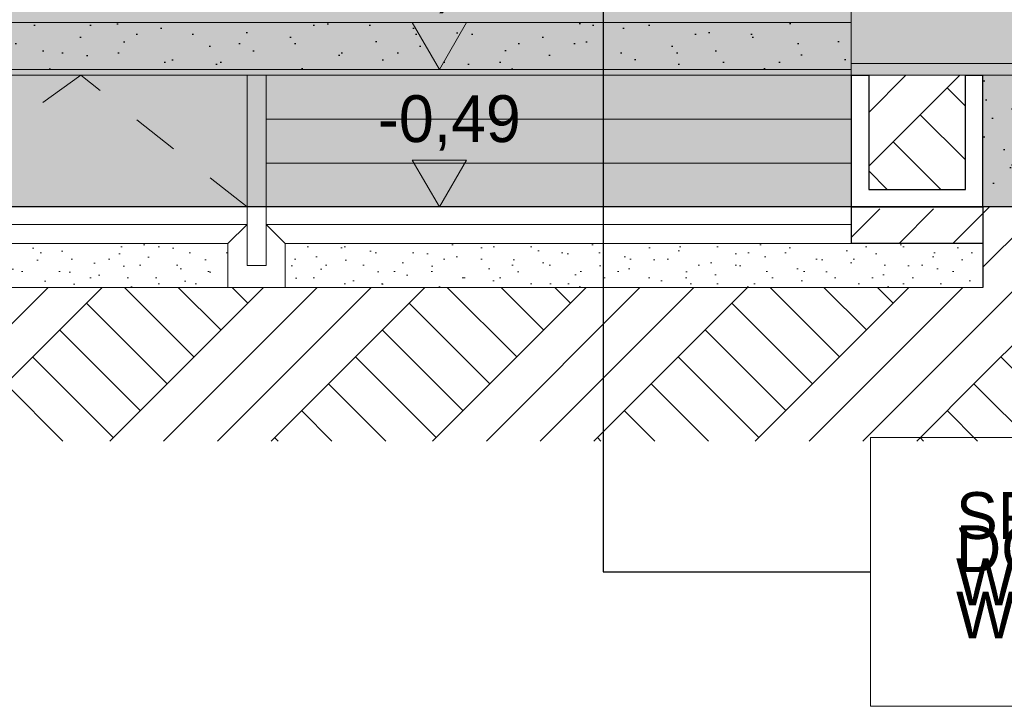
# Model space of a CAD drawing. Extents: x -366324 to -207045, y 68808 to 138616.
# Tile 159 of 170: x -228199 to -224834, y 124742 to 127088. Entities that reach past the tile are written whole.
import ezdxf

# ---------------------------------------------------------------- set-up
doc = ezdxf.new("R2010")
doc.units = 0
doc.header["$MEASUREMENT"] = 0
doc.linetypes.add('Przerywana', pattern=[320, 160, -160])
for name, color, linetype, lineweight in [('A-Opisy_Nr_Pióra__21', 7, 'Continuous', 9), ('Arch kolorystyka_Nr_Pióra__1', 7, 'Continuous', 25), ('Arch kolorystyka_Nr_Pióra__41', 7, 'Continuous', 15), ('Arch schody_Nr_Pióra__1', 7, 'Continuous', 25), ('Arch schody_Nr_Pióra__21', 7, 'Continuous', 9), ('Arch wymiary_Nr_Pióra__21', 7, 'Continuous', 9), ('arch wypelnienia_Nr_Pióra__21', 7, 'Continuous', 9), ('Arch ściany zewnętrzne_Nr_Pióra__21', 7, 'Continuous', 9), ('INWENT TEREN_Nr_Pióra__1', 7, 'Continuous', 25)]:
    doc.layers.add(name, color=color, linetype=linetype, lineweight=lineweight)
for name, color, linetype, lineweight, true_color in [('Arch kolorystyka_Nr_Pióra__4', 7, 'Continuous', 9, 0x029e21), ('Arch kolorystyka_Nr_Pióra__81', 7, 'Continuous', 9, 0x5d5d5d), ('Arch teren_Nr_Pióra__2', 7, 'Continuous', 13, 0x7f7f7f), ('arch wypelnienia_Nr_Pióra__2', 7, 'Continuous', 13, 0x7f7f7f)]:
    doc.layers.add(name, color=color, linetype=linetype, lineweight=lineweight, true_color=true_color)
doc.layers.add('Arch wymiary', color=7, linetype='Continuous')
doc.styles.add('GENERATED_STYLE_1', font='txt')
doc.styles.add('GENERATED_STYLE_3', font='txt')
doc.dimstyles.new('GENERATED_STYLE__7', dxfattribs={"dimtxt": 0.18, "dimasz": 182.4, "dimexe": 0.18, "dimexo": 0.0625, "dimgap": 0.09, "dimtad": 0, "dimtih": 1, "dimtoh": 1, "dimdec": 4, "dimzin": 0, "dimdsep": 46, "dimcen": 0.09, "dimadec": 0, "dimazin": 0, "dimtfac": 1, "dimtdec": 4, "dimtmove": 0, "dimatfit": 3, "dimldrblk": 'ARROWHEAD_11', "dimfxl": 0, "dimtolj": 1, "dimtzin": 0, "dimarcsym": 0})
pattern_1 = [(45, (0, 0), (-275.77163, 275.77163), []), (45, (-91.9, 91.9), (-551.5433, 551.5433), []), (45, (-183.85, 183.85), (-551.5433, 551.5433), []), (135, (-275.77, 275.77), (91.92388, 91.92388), [390, -390])]
pattern_2 = [(45, (0, 200), (-63.63961, 63.63961), [0, -60, 0, -90]), (110, (200, 200), (84.572336, 30.781813), [0, -44, 0, -76])]
pattern_3 = [(45, (0, 300), (-95.459415, 95.459415), [0, -90, 0, -135]), (110, (300, 300), (126.858504, 46.17272), [0, -66, 0, -114])]

# ---------------------------------------------------------------- blocks, each defined once
blk = doc.blocks.new('Wymiary_222', base_point=(-226764.1, 126918.4))
at = {"layer": 'Arch wymiary_Nr_Pióra__21', "linetype": 'Continuous'}
blk.add_hatch(color=256, dxfattribs=at).paths.add_polyline_path([(-226764.1, 126918.4), (-226856.9, 127078.4), (-226671.3, 127078.4)], flags=0)
for p, q in [((-226764.1, 126918.4), (-226856.9, 127078.4)), ((-226856.9, 127078.4), (-226671.3, 127078.4)), ((-226671.3, 127078.4), (-226764.1, 126918.4)), ((-226764.1, 126918.4), (-226884.1, 126918.4)), ((-226764.1, 126918.4), (-226644.1, 126918.4))]:
    blk.add_line(p, q, dxfattribs=at)
at = {"layer": 'Arch wymiary_Nr_Pióra__21', "insert": (-226974.1, 127110.4), "char_height": 160, "attachment_point": 7, "style": 'GENERATED_STYLE_1'}
blk.add_mtext('{-0,02}', dxfattribs=at)
blk = doc.blocks.new('Wymiary_223', base_point=(-226764.1, 126448.4))
at = {"layer": 'Arch wymiary_Nr_Pióra__21', "linetype": 'Continuous'}
blk.add_hatch(color=256, dxfattribs=at).paths.add_polyline_path([(-226764.1, 126448.4), (-226856.9, 126608.4), (-226671.3, 126608.4)], flags=0)
for p, q in [((-226764.1, 126448.4), (-226856.9, 126608.4)), ((-226856.9, 126608.4), (-226671.3, 126608.4)), ((-226671.3, 126608.4), (-226764.1, 126448.4)), ((-226764.1, 126448.4), (-226884.1, 126448.4)), ((-226764.1, 126448.4), (-226644.1, 126448.4))]:
    blk.add_line(p, q, dxfattribs=at)
at = {"layer": 'Arch wymiary_Nr_Pióra__21', "insert": (-226974.1, 126640.4), "char_height": 160, "attachment_point": 7, "style": 'GENERATED_STYLE_1'}
blk.add_mtext('{-0,49}', dxfattribs=at)
blk = doc.blocks.new('ARROWHEAD_11')
at = {"color": 0, "linetype": 'Continuous', "lineweight": 0}
blk.add_line((0, 0), (-1, 0), dxfattribs=at)
at = {"color": 0, "linetype": 'Continuous', "lineweight": 0, "const_width": 0.25, "flags": 128}
blk.add_lwpolyline([(-0.125, 0, 1), (0.125, 0, 1)], format="xyb", close=True, dxfattribs=at)

msp = doc.modelspace()

# ---------------------------------------------------------------- hatches: boundary and pattern name
at = {"layer": 'Arch kolorystyka_Nr_Pióra__1', "linetype": 'Continuous'}
h = msp.add_hatch(dxfattribs=at)
h.set_pattern_fill('Carpet', color=256, style=0, pattern_type=2)
h.set_pattern_definition(pattern_3)
h.paths.add_polyline_path([(-225356.9, 126918.4), (-225356.9, 127078.4), (-229086.9, 127078.4), (-229086.9, 126918.4)], flags=0)
h = msp.add_hatch(dxfattribs=at)
h.set_pattern_fill('Carpet', color=256, style=0, pattern_type=2)
h.set_pattern_definition(pattern_3)
h.paths.add_polyline_path([(-224906.9, 126898.4), (-224906.9, 126738.4), (-224906.9, 126448.4), (-221926.9, 126448.4), (-221926.9, 126888.4), (-221791.9, 126888.4), (-221726.9, 126888.4), (-221726.9, 126938.4), (-221971.9, 126938.4), (-221971.9, 126537.6, -0.810981), (-222081.9, 126537.6), (-222081.9, 126738.4), (-222081.9, 126898.4), (-222081.9, 126938.4), (-222326.9, 126938.4), (-222326.9, 126898.4)], flags=0)
at = {"layer": 'Arch kolorystyka_Nr_Pióra__4', "linetype": 'Continuous'}
msp.add_hatch(color=256, dxfattribs=at).paths.add_polyline_path([(-225356.9, 127078.4), (-228326.9, 127078.4), (-228326.9, 129808.4), (-227356.9, 129808.4), (-227356.9, 129338.4), (-225356.9, 129338.4)], flags=0)
at = {"layer": 'Arch kolorystyka_Nr_Pióra__41', "linetype": 'Continuous'}
msp.add_hatch(color=256, dxfattribs=at).paths.add_polyline_path([(-225356.9, 126898.4), (-222326.9, 126898.4), (-222326.9, 126938.4), (-225356.9, 126938.4)], flags=0)
at = {"layer": 'Arch kolorystyka_Nr_Pióra__81', "linetype": 'Continuous'}
msp.add_hatch(color=256, dxfattribs=at).paths.add_polyline_path([(-222926.9, 126938.4), (-222926.9, 129338.4), (-225356.9, 129338.4), (-225356.9, 126938.4)], flags=0)
at = {"layer": 'Arch kolorystyka_Nr_Pióra__81', "linetype": 'Continuous', "lineweight": 0, "true_color": 0x454545}
for points in [[(-225356.9, 126918.4), (-225356.9, 127078.4), (-229086.9, 127078.4), (-229086.9, 126918.4)], [(-224906.9, 126738.4), (-224906.9, 126448.4), (-221926.9, 126448.4), (-221926.9, 126888.4), (-221791.9, 126888.4), (-221726.9, 126888.4), (-221726.9, 126938.4), (-221971.9, 126938.4), (-221971.9, 126537.6, -0.810981), (-222081.9, 126537.6), (-222081.9, 126738.4), (-222081.9, 126898.4), (-222081.9, 126938.4), (-222326.9, 126938.4), (-222326.9, 126898.4), (-224906.9, 126898.4)], [(-227421.9, 126448.4), (-227356.9, 126448.4), (-227356.9, 126898.4), (-227421.9, 126898.4)]]:
    msp.add_hatch(color=250, dxfattribs=at).paths.add_polyline_path(points, flags=0)
at = {"layer": 'Arch kolorystyka_Nr_Pióra__81', "linetype": 'Continuous', "lineweight": 0, "true_color": 0x171717}
for points in [[(-228621.9, 126448.4), (-228621.9, 126898.4), (-229071.9, 126898.4), (-229071.9, 126448.4), (-230571.9, 126448.4), (-230571.9, 126918.4), (-227421.9, 126918.4), (-227421.9, 126448.4)], [(-227421.9, 126918.4), (-227421.9, 126898.4), (-227356.9, 126898.4), (-227356.9, 126448.4), (-225356.9, 126448.4), (-225356.9, 126918.4), (-227356.9, 126918.4)]]:
    msp.add_hatch(color=250, dxfattribs=at).paths.add_polyline_path(points, flags=0)
at = {"layer": 'Arch teren_Nr_Pióra__2', "linetype": 'Continuous'}
h = msp.add_hatch(dxfattribs=at)
h.set_pattern_fill('Earth', color=256, style=0, pattern_type=2)
h.set_pattern_definition(pattern_1)
h.paths.add_polyline_path([(-224966.9, 126898.4), (-225296.9, 126898.4), (-225296.9, 126508.4), (-224966.9, 126508.4)], flags=0)
h = msp.add_hatch(dxfattribs=at)
h.set_pattern_fill('Earth', color=256, style=0, pattern_type=2)
h.set_pattern_definition(pattern_1)
h.paths.add_polyline_path([(-224906.9, 125648.4), (-215816.9, 125648.4), (-215816.9, 126448.4), (-224906.9, 126448.4)], flags=0)
h = msp.add_hatch(dxfattribs=at)
h.set_pattern_fill('Earth', color=256, style=0, pattern_type=2)
h.set_pattern_definition(pattern_1)
h.paths.add_polyline_path([(-230701.9, 125648.4), (-224906.9, 125648.4), (-224906.9, 126173.4), (-230701.9, 126173.4)], flags=0)
at = {"layer": 'arch wypelnienia_Nr_Pióra__2', "linetype": 'Continuous'}
h = msp.add_hatch(dxfattribs=at)
h.set_pattern_fill('Cut_Stone', color=256, style=0, pattern_type=2)
h.set_pattern_definition(pattern_2)
h.paths.add_polyline_path([(-227486.9, 126323.4), (-227486.9, 126173.4), (-228621.9, 126173.4), (-228621.9, 126323.4)], flags=0)
h = msp.add_hatch(dxfattribs=at)
h.set_pattern_fill('Cut_Stone', color=256, style=0, pattern_type=2)
h.set_pattern_definition(pattern_2)
h.paths.add_polyline_path([(-227291.9, 126323.4), (-227291.9, 126173.4), (-225356.9, 126173.4), (-225356.9, 126323.4)], flags=0)
at = {"layer": 'arch wypelnienia_Nr_Pióra__21', "linetype": 'Continuous'}
h = msp.add_hatch(dxfattribs=at)
h.set_pattern_fill('Dashed', color=256, style=0, pattern_type=2)
h.set_pattern_definition([(45, (0, 0), (-183.84776, 183.84776), [195, -65]), (45, (1e-14, 183.85), (-183.84776, 183.84776), [195, -65])])
h.paths.add_polyline_path([(-225356.9, 126323.4), (-224906.9, 126323.4), (-224906.9, 126448.4), (-225356.9, 126448.4)], flags=0)
h = msp.add_hatch(dxfattribs=at)
h.set_pattern_fill('Cut_Stone', color=256, style=0, pattern_type=2)
h.set_pattern_definition(pattern_2)
h.paths.add_polyline_path([(-225356.9, 126173.4), (-224906.9, 126173.4), (-224906.9, 126323.4), (-225356.9, 126323.4)], flags=0)

# ---------------------------------------------------------------- linework, layer by layer
at = {"layer": 'A-Opisy_Nr_Pióra__21', "linetype": 'Continuous', "flags": 128}
msp.add_lwpolyline([(-225291.2, 125660.4), (-222207.1, 125660.4), (-222207.1, 124741.8), (-225291.2, 124741.8)], close=True, dxfattribs=at)
at = {"layer": 'Arch schody_Nr_Pióra__1', "linetype": 'Continuous'}
for p, q in [((-225356.9, 126898.4), (-225296.9, 126898.4)), ((-225356.9, 126898.4), (-225356.9, 126448.4)), ((-225296.9, 126898.4), (-225296.9, 126508.4)), ((-224966.9, 126508.4), (-224966.9, 126898.4)), ((-224966.9, 126898.4), (-224906.9, 126898.4)), ((-224906.9, 126448.4), (-224906.9, 126898.4)), ((-225296.9, 126508.4), (-224966.9, 126508.4)), ((-225356.9, 126448.4), (-224906.9, 126448.4)), ((-225356.9, 126448.4), (-225356.9, 126323.4)), ((-224906.9, 126448.4), (-224906.9, 126173.4)), ((-224906.9, 126323.4), (-225356.9, 126323.4))]:
    msp.add_line(p, q, dxfattribs=at)
at = {"layer": 'Arch schody_Nr_Pióra__21', "linetype": 'Continuous'}
for p, q in [((-229086.9, 127078.4), (-225356.9, 127078.4)), ((-229071.9, 126918.4), (-225356.9, 126918.4)), ((-227356.9, 126898.4), (-228621.9, 126898.4)), ((-227421.9, 126898.4), (-227421.9, 126448.4)), ((-227356.9, 126898.4), (-224906.9, 126898.4)), ((-227356.9, 126898.4), (-227356.9, 126448.4)), ((-225356.9, 126918.4), (-225356.9, 126448.4)), ((-225296.9, 126898.4), (-224966.9, 126898.4)), ((-224906.9, 126898.4), (-224906.9, 126448.4)), ((-227356.9, 126748.4), (-225356.9, 126748.4)), ((-227356.9, 126598.4), (-225356.9, 126598.4)), ((-228621.9, 126448.4), (-227421.9, 126448.4)), ((-227421.9, 126448.4), (-227356.9, 126448.4)), ((-227421.9, 126248.4), (-227421.9, 126448.4)), ((-227356.9, 126448.4), (-227421.9, 126448.4)), ((-227421.9, 126448.4), (-227421.9, 126248.4)), ((-227356.9, 126448.4), (-227356.9, 126248.4)), ((-225856.9, 126448.4), (-227356.9, 126448.4)), ((-227356.9, 126248.4), (-227356.9, 126448.4)), ((-228621.9, 126388.4), (-227421.9, 126388.4)), ((-227486.9, 126323.4), (-227421.9, 126388.4)), ((-227486.9, 126323.4), (-227421.9, 126388.4)), ((-227291.9, 126323.4), (-227356.9, 126388.4)), ((-225356.9, 126388.4), (-227356.9, 126388.4)), ((-227291.9, 126323.4), (-227356.9, 126388.4)), ((-228621.9, 126323.4), (-227486.9, 126323.4)), ((-227486.9, 126173.4), (-227486.9, 126323.4)), ((-227486.9, 126173.4), (-227486.9, 126323.4)), ((-227421.9, 126298.4), (-227421.9, 126323.4)), ((-227356.9, 126298.4), (-227356.9, 126323.4)), ((-227291.9, 126173.4), (-227291.9, 126323.4)), ((-225356.9, 126323.4), (-227291.9, 126323.4)), ((-227291.9, 126173.4), (-227291.9, 126323.4)), ((-227356.9, 126248.4), (-227421.9, 126248.4)), ((-227421.9, 126248.4), (-227356.9, 126248.4)), ((-228621.9, 126173.4), (-227486.9, 126173.4)), ((-227291.9, 126173.4), (-227486.9, 126173.4)), ((-227486.9, 126173.4), (-227291.9, 126173.4)), ((-225356.9, 126173.4), (-227291.9, 126173.4)), ((-224906.9, 126173.4), (-225356.9, 126173.4))]:
    msp.add_line(p, q, dxfattribs=at)
at = {"layer": 'Arch schody_Nr_Pióra__21', "linetype": 'Przerywana'}
for p, q in [((-227989.4, 126898.4), (-228621.9, 126448.4)), ((-227421.9, 126448.4), (-227989.4, 126898.4))]:
    msp.add_line(p, q, dxfattribs=at)
at = {"layer": 'Arch ściany zewnętrzne_Nr_Pióra__21', "linetype": 'Continuous'}
for p, q in [((-225356.9, 126938.4), (-225356.9, 129338.4)), ((-225356.9, 126938.4), (-222326.9, 126938.4)), ((-225356.9, 126938.4), (-225356.9, 126898.4)), ((-225356.9, 126898.4), (-222326.9, 126898.4))]:
    msp.add_line(p, q, dxfattribs=at)
at = {"layer": 'INWENT TEREN_Nr_Pióra__1', "linetype": 'Continuous'}
msp.add_line((-215816.9, 126448.4), (-240246.9, 126448.4), dxfattribs=at)

# ---------------------------------------------------------------- block references
at = {"layer": 'Arch wymiary', "linetype": 'Continuous'}
for name, p in [('Wymiary_222', (-226764.1, 126918.4)), ('Wymiary_223', (-226764.1, 126448.4))]:
    msp.add_blockref(name, p, dxfattribs=at)

# ---------------------------------------------------------------- texts
at = {"layer": 'A-Opisy_Nr_Pióra__21', "linetype": 'Continuous', "insert": (-224998.8, 125200.1), "char_height": 160, "width": 2956.05, "attachment_point": 4, "line_spacing_factor": 0.424968, "style": 'GENERATED_STYLE_3'}
msp.add_mtext('{SPÓD ZADADZENIA WEJŚCIA\\PDO PRZEDSIONA WYKOŃCZONY\\PWEŁNĄ MINERALNA GR. 5 cm}', dxfattribs=at)

# ---------------------------------------------------------------- leaders
at = {"layer": 'A-Opisy_Nr_Pióra__21', "linetype": 'Continuous', "annotation_type": 0, "has_hookline": 1, "hookline_direction": 1, "text_width": 2727.6}
msp.add_leader([(-226204.5, 129338.4), (-226204.5, 125201.1), (-225291.2, 125201.1)], dimstyle='GENERATED_STYLE__7', dxfattribs=at)

doc.saveas('drawing.dxf')
